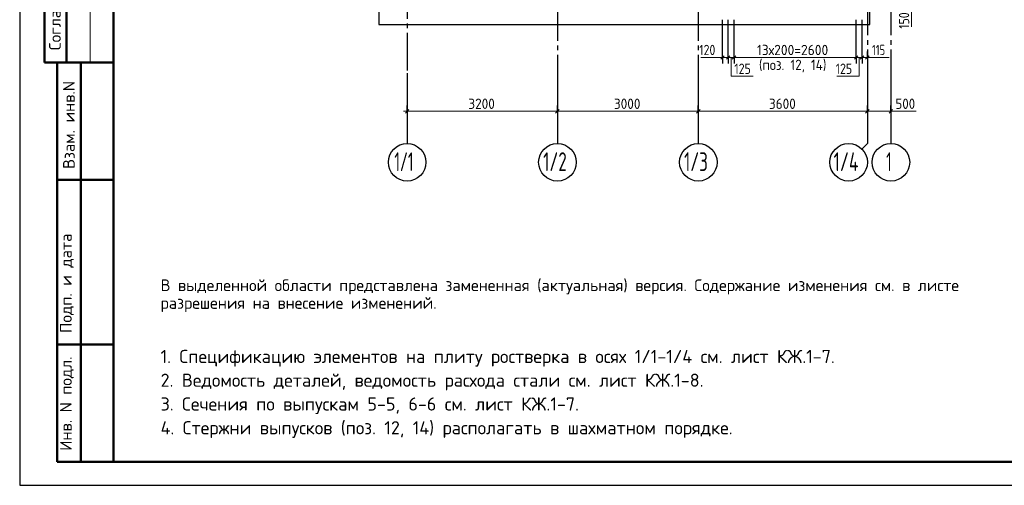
# Model space of a CAD drawing. Header units: millimetres. Extents: x 0 to 42000, y 0 to 29700.
# Tile 1 of 10: x 0 to 20965, y 0 to 9912. Entities that reach past the tile are written whole.
import ezdxf

# ---------------------------------------------------------------- set-up
doc = ezdxf.new("R2010")
doc.units = ezdxf.units.MM
doc.linetypes.add('______5', pattern=[1100, 800, -100, 100, -100])
for name, color, linetype, lineweight in [('Standard', 7, 'Continuous', 25), ('Позиционная метка номер позиции', 7, 'Continuous', 13), ('Примечания', 7, 'Continuous', 13), ('Размерная линия_ общее', 7, 'Continuous', 13), ('Текст_ общее', 7, 'Continuous', 25)]:
    doc.layers.add(name, color=color, linetype=linetype, lineweight=lineweight)
doc.layers.add('Оси', color=7, linetype='______5', true_color=0x656565)
doc.styles.add('ISOCPEUR', font='txt')

msp = doc.modelspace()

# ---------------------------------------------------------------- linework, layer by layer
at = {"layer": 'Standard', "color": 7, "linetype": 'Continuous', "lineweight": 25, "transparency": 33554687}
msp.add_line((2000, 29200), (2000, 1058), dxfattribs=at)
at = {"layer": 'Standard', "color": 7, "linetype": 'Continuous', "lineweight": 50, "transparency": 33554687}
for p, q in [((527, 15500), (527, 9000)), ((527, 15500), (527, 9000)), ((1000, 15500), (1000, 9000)), ((0, 9000), (6, 9000)), ((527, 9000), (2000, 9000)), ((800, 500), (800, 9000)), ((800, 500), (800, 9000)), ((1300, 500), (1300, 9000)), ((800, 6500), (2000, 6500)), ((800, 3000), (2000, 3000)), ((2000, 500), (800, 500))]:
    msp.add_line(p, q, dxfattribs=at)
at = {"layer": 'Standard', "color": 7, "linetype": 'Continuous', "lineweight": 13, "transparency": 33554687}
msp.add_line((1500, 15500), (1500, 9000), dxfattribs=at)
at = {"layer": 'Standard', "color": 7, "linetype": 'Continuous', "lineweight": 25, "transparency": 33554687}
msp.add_lwpolyline([(0, 0), (42000, 0), (42000, 29700), (0, 29700), (0, 0)], close=True, dxfattribs=at)
at = {"layer": 'Standard', "color": 7, "linetype": 'Continuous', "lineweight": 50, "transparency": 33554687}
msp.add_lwpolyline([(2000, 29200), (41500, 29200), (41500, 500), (2000, 500), (2000, 29200)], close=True, dxfattribs=at)
at = {"layer": 'Standard', "color": 7, "linetype": 'Continuous', "lineweight": 13, "transparency": 33554687}
msp.add_lwpolyline([(23000, 29200), (2000, 29200), (2000, 500), (23000, 500), (23000, 29200)], dxfattribs=at)
at = {"layer": 'Standard', "color": 254, "linetype": 'Continuous', "lineweight": 25, "true_color": 0xc4c4ff, "transparency": 33554687}
msp.add_lwpolyline([(7650, 9812), (18100, 9812), (18100, 26042), (7650, 26042), (7650, 9812)], dxfattribs=at)
at = {"layer": 'Оси', "color": 8, "linetype": '______5', "lineweight": -3, "transparency": 33554687}
for p, q in [((8250, 26129), (8250, 8776)), ((18050, 25779), (18050, 8776)), ((18550, 25779), (18550, 8776)), ((11450, 15762), (11450, 8776)), ((14450, 15762), (14450, 8776))]:
    msp.add_line(p, q, dxfattribs=at)
at = {"layer": 'Оси', "color": 7, "linetype": 'Continuous', "lineweight": 25, "transparency": 33554687}
for p, q in [((8250, 8776), (8250, 7276)), ((11450, 8776), (11450, 7276)), ((14450, 8776), (14450, 7276)), ((18550, 8776), (18550, 7276))]:
    msp.add_line(p, q, dxfattribs=at)
msp.add_lwpolyline([(18050, 8776), (18050, 7276), (17933, 7159)], dxfattribs=at)
for centre in [(8250, 6876), (11450, 6876), (14450, 6876), (17650, 6876), (18550, 6876)]:
    msp.add_circle(centre, 400, dxfattribs=at)
at = {"layer": 'Позиционная метка номер позиции', "color": 7, "linetype": 'Continuous', "lineweight": 13, "transparency": 33554687}
for p, q in [((18990, 10212), (18990, 9762)), ((14505, 9107), (14965, 9107)), ((18050, 9107), (18510, 9107))]:
    msp.add_line(p, q, dxfattribs=at)
for points in [[(15146, 9107), (15146, 8707), (15621, 8707)], [(17873, 9107), (17873, 8707), (17399, 8707)]]:
    msp.add_lwpolyline(points, dxfattribs=at)
at = {"layer": 'Примечания', "color": 7, "linetype": 'Continuous', "lineweight": 13, "transparency": 33554687}
msp.add_line((18550, 7962), (19090, 7962), dxfattribs=at)
at = {"layer": 'Размерная линия_ общее', "color": 253, "linetype": 'Continuous', "lineweight": -3, "true_color": 0xa0a0a0, "transparency": 33554687}
for p, q in [((14965, 9107), (14965, 9232)), ((15085, 9107), (15085, 9232)), ((15210, 9107), (15210, 9232)), ((17810, 9107), (17810, 9232)), ((17935, 9107), (17935, 9232)), ((18050, 9107), (18050, 9232)), ((14965, 9107), (14965, 8982)), ((15085, 9107), (15085, 8982)), ((15210, 9107), (15210, 8982)), ((17810, 9107), (17810, 8982)), ((17935, 9107), (17935, 8982)), ((18050, 9107), (18050, 8982)), ((18050, 9107), (18050, 9107)), ((8250, 7962), (8250, 8087)), ((11450, 7962), (11450, 8087)), ((14450, 7962), (14450, 8087)), ((18050, 7962), (18050, 8087)), ((18550, 7962), (18550, 8087)), ((8250, 7962), (8250, 7837)), ((8250, 7962), (8250, 7476)), ((11450, 7962), (11450, 7837)), ((11450, 7962), (11450, 7476)), ((14450, 7962), (14450, 7837)), ((14450, 7962), (14450, 7476)), ((18050, 7962), (18050, 7837)), ((18050, 7962), (18050, 7476)), ((18550, 7962), (18550, 7837)), ((18550, 7962), (18550, 7476))]:
    msp.add_line(p, q, dxfattribs=at)
at = {"layer": 'Размерная линия_ общее', "color": 7, "linetype": 'Continuous', "lineweight": 13, "transparency": 33554687}
for p, q in [((14965, 9107), (14890, 9107)), ((14965, 9107), (15085, 9107)), ((15085, 9107), (15210, 9107)), ((15210, 9107), (17810, 9107)), ((17810, 9107), (17935, 9107)), ((17935, 9107), (18050, 9107)), ((18050, 9107), (18125, 9107)), ((8250, 7962), (8175, 7962)), ((8250, 7962), (11450, 7962)), ((11450, 7962), (14450, 7962)), ((14450, 7962), (18050, 7962)), ((18050, 7962), (18550, 7962)), ((18550, 7962), (18625, 7962))]:
    msp.add_line(p, q, dxfattribs=at)
at = {"layer": 'Размерная линия_ общее', "color": 7, "linetype": 'Continuous', "lineweight": 25, "transparency": 33554687}
for p, q in [((14927, 9069), (15002, 9144)), ((15047, 9069), (15122, 9144)), ((15172, 9069), (15247, 9144)), ((17772, 9069), (17847, 9144)), ((17897, 9069), (17972, 9144)), ((18012, 9069), (18087, 9144)), ((8212, 7925), (8287, 8000)), ((11412, 7925), (11487, 8000)), ((14412, 7925), (14487, 8000)), ((18012, 7925), (18087, 8000)), ((18512, 7925), (18587, 8000))]:
    msp.add_line(p, q, dxfattribs=at)
at = {"layer": 'Размерная линия_ общее', "color": 253, "linetype": 'Continuous', "lineweight": -3, "true_color": 0xa0a0a0, "transparency": 33554687}
for points in [[(14965, 9107), (14965, 9124), (14965, 9124), (14965, 9124), (14965, 9124), (14965, 9911)], [(15085, 9107), (15085, 9124), (15085, 9124), (15085, 9124), (15085, 9124), (15085, 9911)], [(15210, 9107), (15210, 9124), (15210, 9124), (15210, 9124), (15210, 9124), (15210, 9911)], [(17810, 9107), (17810, 9124), (17810, 9124), (17810, 9911)], [(17935, 9107), (17935, 9124), (17935, 9124), (17935, 9911)]]:
    msp.add_lwpolyline(points, dxfattribs=at)

# ---------------------------------------------------------------- texts
at = {"layer": 'Standard', "color": 7, "linetype": 'Continuous', "lineweight": 50, "transparency": 33554687, "char_height": 250, "attachment_point": 7, "rotation": 90, "style": 'ISOCPEUR'}
for s, insert, width in [('\\A1;{\\fISOCPEUR|i0|b0;\\H250.000000;\\W1.000000;\\C7;Согласовано}\\P', (875, 9261), 2071.88), ('\\A1;{\\fISOCPEUR|i0|b0;\\H250.000000;\\W1.000000;\\C7;Взам. инв.N}\\P', (1173, 6736), 1909.1), ('\\A1;{\\fISOCPEUR|i0|b0;\\H250.000000;\\W1.000000;\\C7;Подп. и дата}\\P', (1149, 3242), 2197.06), ('\\A1;{\\fISOCPEUR|i0|b0;\\H250.000000;\\W1.000000;\\C7;Инв. N подл.}\\P', (1149, 734), 2021.79)]:
    msp.add_mtext(s, dxfattribs=dict(at, insert=insert, width=width))
at = {"layer": 'Standard', "color": 240, "linetype": 'Continuous', "lineweight": 13, "transparency": 33554687, "insert": (3000, 4383), "char_height": 250, "width": 17066.88, "attachment_point": 1, "line_spacing_factor": 0.903614}
msp.add_mtext('\\A1;{\\fISOCPEUR|i0|b0;\\H250.000000;\\W1.000000;\\C240;В выделенной области представлена замененная (актуальная) версия. Содержание изменения см. в листе}\\P{\\fISOCPEUR|i0|b0;\\H250.000000;\\W1.000000;\\C240;разрешения на внесение изменений.}\\P', dxfattribs=at)
at = {"layer": 'Standard', "color": 7, "linetype": 'Continuous', "lineweight": 13, "transparency": 33554687, "insert": (3000, 2883), "char_height": 280, "width": 14508.9, "attachment_point": 1, "line_spacing_factor": 1.084337}
msp.add_mtext('\\A1;{\\fISOCPEUR|i0|b0;\\H279.999995;\\W1.000000;\\C7;1. Спецификацию элементов на плиту ростверка в осях 1/1-1/4 см. лист КЖ.1-7.}\\P{\\fISOCPEUR|i0|b0;\\H279.999995;\\W1.000000;\\C7;2. Ведомость деталей, ведомость расхода стали см. лист КЖ.1-8.}\\P{\\fISOCPEUR|i0|b0;\\H279.999995;\\W1.000000;\\C7;3. Сечения по выпускам 5-5, 6-6 см. лист КЖ.1-7.}\\P{\\fISOCPEUR|i0|b0;\\H279.999995;\\W1.000000;\\C7;4. Стержни выпусков (поз. 12, 14) располагать в шахматном порядке. }\\P', dxfattribs=at)
at = {"layer": 'Оси', "color": 7, "linetype": 'Continuous', "lineweight": 35, "transparency": 33554687, "char_height": 400, "attachment_point": 7, "style": 'ISOCPEUR'}
for s, insert, width in [('\\W0.59;1/1', (7978, 6689), 662.04), ('\\W0.66;1/2', (11146, 6689), 739.74), ('\\W0.66;1/3', (14146, 6689), 739.75), ('\\W0.67;1/4', (17330, 6689), 772.97), ('\\W0.56;1', (18450, 6689), 311.11)]:
    msp.add_mtext(s, dxfattribs=dict(at, insert=insert, width=width))
at = {"layer": 'Размерная линия_ общее', "color": 7, "linetype": 'Continuous', "lineweight": 25, "transparency": 33554687, "insert": (18940, 9719), "char_height": 220, "width": 508.57, "attachment_point": 7, "rotation": 90, "style": 'ISOCPEUR'}
msp.add_mtext('\\W0.83;150', dxfattribs=at)
at = {"layer": 'Размерная линия_ общее', "color": 7, "linetype": 'Continuous', "lineweight": 25, "transparency": 33554687, "char_height": 220, "attachment_point": 7, "style": 'ISOCPEUR'}
for s, insert, width in [('\\W0.83;120', (14471, 9157), 508.57), ('\\W0.95;13х200=2600', (15696, 9157), 1753.13), ('\\W0.74;115', (18147, 9157), 455.15), ('\\W0.83;125', (15218, 8757), 508.57), ('\\W0.83;125', (17376, 8757), 508.57), ('\\W0.93;3200', (9553, 8012), 718.1), ('\\W0.93;3000', (12653, 8012), 718.11), ('\\W0.93;3600', (15953, 8012), 718.09), ('\\W0.91;500', (18647, 8012), 561.98)]:
    msp.add_mtext(s, dxfattribs=dict(at, insert=insert, width=width))
at = {"layer": 'Текст_ общее', "color": 7, "linetype": 'Continuous', "lineweight": 25, "transparency": 33554687, "insert": (15740, 8789), "char_height": 220, "width": 1684.76, "attachment_point": 7, "style": 'ISOCPEUR'}
msp.add_mtext('\\W0.92;(поз. 12, 14)', dxfattribs=at)

doc.saveas('drawing.dxf')
